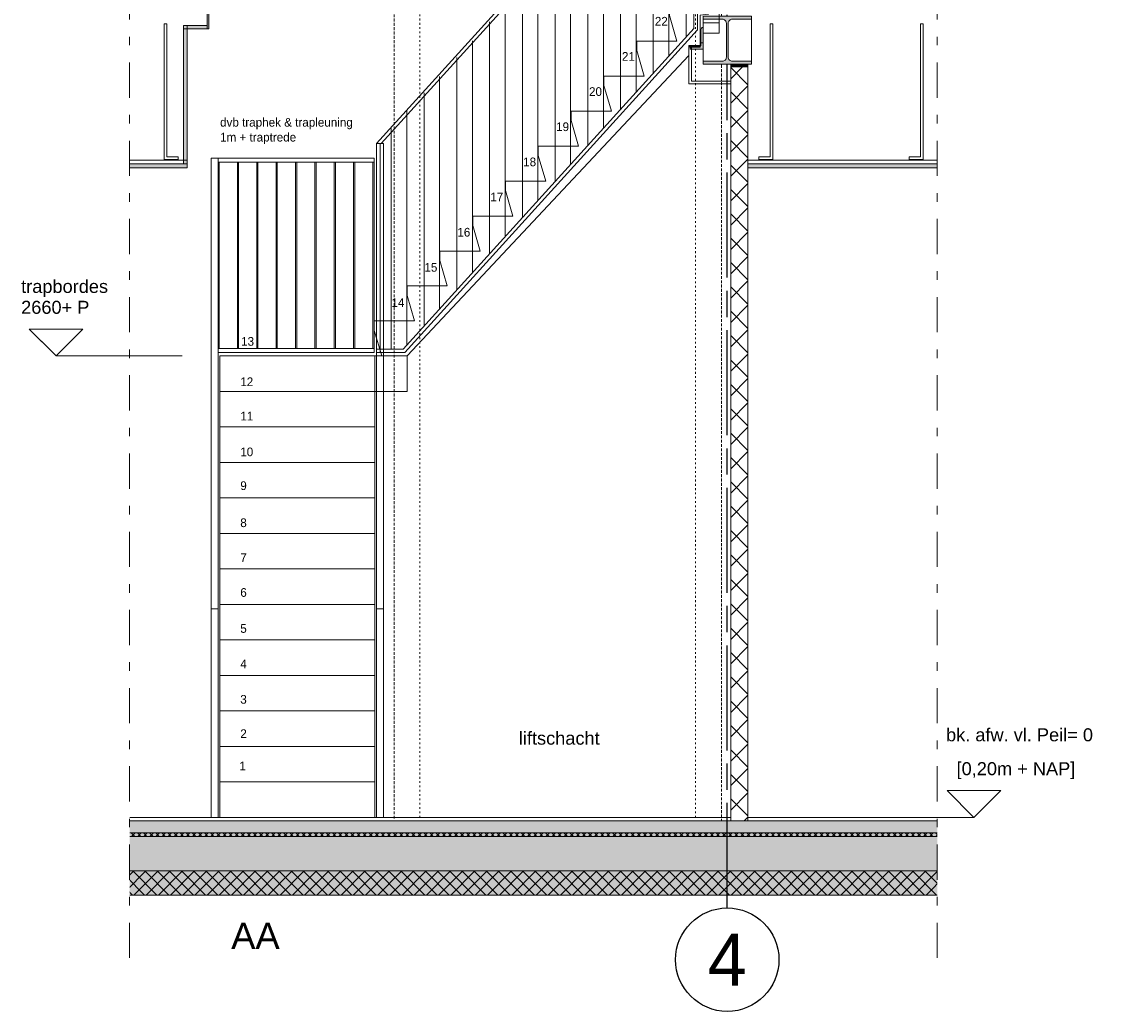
# Model space of a CAD drawing. Header units: millimetres. Extents: x -35957 to 57255, y -28270 to 35843.
# Tile 200 of 207: x 15510 to 21782, y -5585 to 158. Entities that reach past the tile are written whole.
import ezdxf

# ---------------------------------------------------------------- set-up
doc = ezdxf.new("R2010")
doc.units = ezdxf.units.MM
doc.header["$LTSCALE"] = 100
doc.header["$PDMODE"] = 1
doc.header["$PDSIZE"] = -2
for name, pattern in [('[LS] ISO-08 Long Dashed Short Dashed', [9.144, 6.096, -0.762, 1.524, -0.762]), ('HIDDEN2', [0.25, 0.1, -0.15]), ('OGLT0', [4.5375, 2.041875, -0.99825, 0.499125, -0.99825])]:
    doc.linetypes.add(name, pattern=pattern)
doc.layers.get('0').update_dxf_attribs({"lineweight": 5})
for name, color, linetype, lineweight in [('- 28_constructie', 7, 'Continuous', 15), ('binnenwanden', 7, 'Continuous', 9), ('Geen', 7, 'Continuous', 9), ('none', 7, 'Continuous', 13)]:
    doc.layers.add(name, color=color, linetype=linetype, lineweight=lineweight)
doc.styles.add('Arial', font='Arial.ttf')
doc.styles.add('Century Gothic', font='Century-Gothic_9791.ttf')
pattern_1 = [(45, (0, 0), (-2.6516504, 2.6516504), []), (135, (0, 0), (2.6516504, 2.6516504), [])]

# ---------------------------------------------------------------- blocks, each defined once
blk = doc.blocks.new('Groep')
at = {"color": 255, "linetype": 'Continuous'}
blk.add_wipeout([(19382, 20.1), (19624.9, 20.1), (19624.9, -202.9), (19382, -202.9)], dxfattribs=at).dxf.layer = 'none'
at = {"layer": 'none', "linetype": 'Continuous', "flags": 128}
blk.add_lwpolyline([(19382, 20.1), (19624.9, 20.1), (19624.9, -202.9), (19382, -202.9)], close=True, dxfattribs=at)
at = {"color": 255, "linetype": 'Continuous'}
blk.add_wipeout([(19396.4, 34.5), (19639.4, 34.5), (19639.4, -188.4), (19396.4, -188.4)], dxfattribs=at).dxf.layer = 'none'
at = {"layer": 'none', "linetype": 'Continuous', "flags": 128}
blk.add_lwpolyline([(19396.4, 34.5), (19639.4, 34.5), (19639.4, -188.4), (19396.4, -188.4)], close=True, dxfattribs=at)
blk = doc.blocks.new('Groep-1')
at = {"color": 255, "linetype": 'Continuous', "lineweight": 5, "transparency": 33554687}
blk.add_wipeout([(16660.2, -4254), (17560.2, -4254), (17560.2, -4460), (16660.2, -4460)], dxfattribs=at)
at = {"linetype": 'Continuous', "lineweight": 5, "transparency": 33554687, "flags": 128}
blk.add_lwpolyline([(16660.2, -4254), (17560.2, -4254), (17560.2, -4460), (16660.2, -4460)], close=True, dxfattribs=at)
at = {"color": 255, "linetype": 'Continuous', "lineweight": 5, "transparency": 33554687}
blk.add_wipeout([(16660.2, -4048), (17560.2, -4048), (17560.2, -4254), (16660.2, -4254)], dxfattribs=at)
at = {"linetype": 'Continuous', "lineweight": 5, "transparency": 33554687, "flags": 128}
blk.add_lwpolyline([(16660.2, -4048), (17560.2, -4048), (17560.2, -4254), (16660.2, -4254)], close=True, dxfattribs=at)
at = {"color": 255, "linetype": 'Continuous', "lineweight": 5, "transparency": 33554687}
blk.add_wipeout([(16660.2, -3842), (17560.2, -3842), (17560.2, -4048), (16660.2, -4048)], dxfattribs=at)
at = {"linetype": 'Continuous', "lineweight": 5, "transparency": 33554687, "flags": 128}
blk.add_lwpolyline([(16660.2, -3842), (17560.2, -3842), (17560.2, -4048), (16660.2, -4048)], close=True, dxfattribs=at)
at = {"color": 255, "linetype": 'Continuous', "lineweight": 5, "transparency": 33554687}
blk.add_wipeout([(16660.2, -3636), (17560.2, -3636), (17560.2, -3842), (16660.2, -3842)], dxfattribs=at)
at = {"linetype": 'Continuous', "lineweight": 5, "transparency": 33554687, "flags": 128}
blk.add_lwpolyline([(16660.2, -3636), (17560.2, -3636), (17560.2, -3842), (16660.2, -3842)], close=True, dxfattribs=at)
at = {"color": 255, "linetype": 'Continuous', "lineweight": 5, "transparency": 33554687}
blk.add_wipeout([(16660.2, -3430), (17560.2, -3430), (17560.2, -3636), (16660.2, -3636)], dxfattribs=at)
at = {"linetype": 'Continuous', "lineweight": 5, "transparency": 33554687, "flags": 128}
blk.add_lwpolyline([(16660.2, -3430), (17560.2, -3430), (17560.2, -3636), (16660.2, -3636)], close=True, dxfattribs=at)
at = {"color": 255, "linetype": 'Continuous', "lineweight": 5, "transparency": 33554687}
blk.add_wipeout([(16660.2, -3224), (17560.2, -3224), (17560.2, -3430), (16660.2, -3430)], dxfattribs=at)
at = {"linetype": 'Continuous', "lineweight": 5, "transparency": 33554687, "flags": 128}
blk.add_lwpolyline([(16660.2, -3224), (17560.2, -3224), (17560.2, -3430), (16660.2, -3430)], close=True, dxfattribs=at)
at = {"color": 255, "linetype": 'Continuous', "lineweight": 5, "transparency": 33554687}
blk.add_wipeout([(16660.2, -3018), (17560.2, -3018), (17560.2, -3224), (16660.2, -3224)], dxfattribs=at)
at = {"linetype": 'Continuous', "lineweight": 5, "transparency": 33554687, "flags": 128}
blk.add_lwpolyline([(16660.2, -3018), (17560.2, -3018), (17560.2, -3224), (16660.2, -3224)], close=True, dxfattribs=at)
at = {"color": 255, "linetype": 'Continuous', "lineweight": 5, "transparency": 33554687}
blk.add_wipeout([(16660.2, -2812), (17560.2, -2812), (17560.2, -3018), (16660.2, -3018)], dxfattribs=at)
at = {"linetype": 'Continuous', "lineweight": 5, "transparency": 33554687, "flags": 128}
blk.add_lwpolyline([(16660.2, -2812), (17560.2, -2812), (17560.2, -3018), (16660.2, -3018)], close=True, dxfattribs=at)
at = {"color": 255, "linetype": 'Continuous', "lineweight": 5, "transparency": 33554687}
blk.add_wipeout([(16660.2, -2606), (17560.2, -2606), (17560.2, -2812), (16660.2, -2812)], dxfattribs=at)
at = {"linetype": 'Continuous', "lineweight": 5, "transparency": 33554687, "flags": 128}
blk.add_lwpolyline([(16660.2, -2606), (17560.2, -2606), (17560.2, -2812), (16660.2, -2812)], close=True, dxfattribs=at)
at = {"color": 255, "linetype": 'Continuous', "lineweight": 5, "transparency": 33554687}
blk.add_wipeout([(16660.2, -2400), (17560.2, -2400), (17560.2, -2606), (16660.2, -2606)], dxfattribs=at)
at = {"linetype": 'Continuous', "lineweight": 5, "transparency": 33554687, "flags": 128}
blk.add_lwpolyline([(16660.2, -2400), (17560.2, -2400), (17560.2, -2606), (16660.2, -2606)], close=True, dxfattribs=at)
at = {"color": 255, "linetype": 'Continuous', "lineweight": 5, "transparency": 33554687}
blk.add_wipeout([(16660.2, -2194), (17560.2, -2194), (17560.2, -2400), (16660.2, -2400)], dxfattribs=at)
at = {"linetype": 'Continuous', "lineweight": 5, "transparency": 33554687, "flags": 128}
blk.add_lwpolyline([(16660.2, -2194), (17560.2, -2194), (17560.2, -2400), (16660.2, -2400)], close=True, dxfattribs=at)
at = {"color": 255, "linetype": 'Continuous', "lineweight": 5, "transparency": 33554687}
blk.add_wipeout([(16660.2, -1988), (17560.2, -1988), (17560.2, -2194), (16660.2, -2194)], dxfattribs=at)
at = {"linetype": 'Continuous', "lineweight": 5, "transparency": 33554687, "flags": 128}
blk.add_lwpolyline([(16660.2, -1988), (17560.2, -1988), (17560.2, -2194), (16660.2, -2194)], close=True, dxfattribs=at)
at = {"color": 255, "linetype": 'Continuous', "lineweight": 5, "transparency": 33554687}
blk.add_wipeout([(16660.2, -1782), (17560.2, -1782), (17560.2, -1988), (16660.2, -1988)], dxfattribs=at)
at = {"linetype": 'Continuous', "lineweight": 5, "transparency": 33554687, "flags": 128}
blk.add_lwpolyline([(16660.2, -1782), (17560.2, -1782), (17560.2, -1988), (16660.2, -1988)], close=True, dxfattribs=at)
blk = doc.blocks.new('Groep-5')
at = {"layer": 'binnenwanden', "linetype": 'HIDDEN2', "lineweight": 5, "transparency": 33554687}
for p, q in [((17821.4, 2181.5), (17671.4, 2181.5)), ((17671.4, -4460), (17671.4, 2181.5)), ((17821.4, -4460), (17821.4, 2181.5)), ((19571.4, 2181.5), (19421.4, 2181.5)), ((19421.4, -4460), (19421.4, 2181.5)), ((19571.4, -4460), (19571.4, 2181.5)), ((17821.4, -4460), (17671.4, -4460)), ((19571.4, -4460), (19421.4, -4460))]:
    blk.add_line(p, q, dxfattribs=at)
blk = doc.blocks.new('Groep-6')
at = {"layer": 'Geen', "linetype": 'Continuous', "lineweight": 0, "true_color": 0xeeeeee, "transparency": 33554687}
blk.add_hatch(color=7, dxfattribs=at).paths.add_polyline_path([(16118.2, -4480), (20867.3, -4480), (20867.3, -4550), (16118.2, -4550)])
at = {"layer": 'Geen', "linetype": 'Continuous', "lineweight": 0, "true_color": 0xffffcc, "transparency": 33554687}
blk.add_hatch(color=7, dxfattribs=at).paths.add_polyline_path([(16118.2, -4550), (20867.3, -4550), (20867.3, -4570), (16118.2, -4570)])
at = {"layer": 'Geen', "linetype": 'Continuous', "lineweight": 5, "true_color": 0x777777, "transparency": 33554687}
h = blk.add_hatch(dxfattribs=at)
h.set_pattern_fill('#isolatie-persing', color=8, style=0, pattern_type=2)
h.set_pattern_definition([(45, (1.433, 1.323), (-17.67767, 17.67767), []), (135, (-2.866, 2.866), (-17.67767, -17.67767), [])])
h.paths.add_polyline_path([(16118.2, -4550), (20867.3, -4550), (20867.3, -4570), (16118.2, -4570)])
at = {"layer": 'Geen', "linetype": 'Continuous', "lineweight": 0, "true_color": 0xdddddd, "transparency": 33554687}
blk.add_hatch(color=254, dxfattribs=at).paths.add_polyline_path([(16118.2, -4570), (20867.3, -4570), (20867.3, -4770), (16118.2, -4770)])
at = {"layer": 'Geen', "linetype": 'Continuous', "lineweight": 0, "true_color": 0xe6ffe6, "transparency": 33554687}
blk.add_hatch(color=7, dxfattribs=at).paths.add_polyline_path([(16118.2, -4770), (20867.3, -4770), (20867.3, -4910), (16118.2, -4910)])
at = {"layer": 'Geen', "linetype": 'Continuous', "lineweight": 5, "true_color": 0x777777, "transparency": 33554687}
h = blk.add_hatch(dxfattribs=at)
h.set_pattern_fill('#isolatie', color=8, style=0, pattern_type=2)
h.set_pattern_definition([(45, (2.866, 2.646), (-35.35534, 35.35534), []), (135, (-5.733, 5.733), (-35.35534, -35.35534), [])])
h.paths.add_polyline_path([(16118.2, -4770), (20867.3, -4770), (20867.3, -4910), (16118.2, -4910)])
at = {"layer": 'Geen', "color": 7, "linetype": 'Continuous', "lineweight": 9, "transparency": 33554687, "flags": 128}
for points in [[(16118.2, -4480), (20867.3, -4480), (20867.3, -4550), (16118.2, -4550)], [(16118.2, -4550), (20867.3, -4550), (20867.3, -4570), (16118.2, -4570)], [(16118.2, -4570), (20867.3, -4570), (20867.3, -4770), (16118.2, -4770)], [(16118.2, -4770), (20867.3, -4770), (20867.3, -4910), (16118.2, -4910)]]:
    blk.add_lwpolyline(points, close=True, dxfattribs=at)
blk = doc.blocks.new('Groep-359')
at = {"color": 255, "linetype": 'Continuous'}
for points in [[(16650.2, -634.1), (17555.3, -634.1), (17555.3, -657.1), (16650.2, -657.1)], [(16650.2, -1739), (17555.3, -1739), (17555.3, -1762), (16650.2, -1762)]]:
    blk.add_wipeout(points, dxfattribs=at).dxf.layer = 'none'
at = {"layer": 'none', "linetype": 'Continuous', "flags": 128}
for points in [[(16650.2, -634.1), (17555.3, -634.1), (17555.3, -657.1), (16650.2, -657.1)], [(16650.2, -1739), (17555.3, -1739), (17555.3, -1762), (16650.2, -1762)]]:
    blk.add_lwpolyline(points, close=True, dxfattribs=at)
blk = doc.blocks.new('Groep-360')
at = {"linetype": 'Continuous', "lineweight": 5, "transparency": 33554687, "flags": 128}
for points in [[(16656.9, -634.1), (16656.9, -1762), (16650.2, -1762), (16650.2, -634.1)], [(16769.2, -634.1), (16769.2, -1762), (16762.5, -1762), (16762.5, -634.1)], [(16881.5, -634.1), (16881.5, -1762), (16874.8, -1762), (16874.8, -634.1)], [(16993.8, -634.1), (16993.8, -1762), (16987.1, -1762), (16987.1, -634.1)], [(17106.1, -634.1), (17106.1, -1762), (17099.4, -1762), (17099.4, -634.1)], [(17218.4, -634.1), (17218.4, -1762), (17211.7, -1762), (17211.7, -634.1)], [(17330.7, -634.1), (17330.7, -1762), (17324, -1762), (17324, -634.1)], [(17443, -634.1), (17443, -1762), (17436.3, -1762), (17436.3, -634.1)], [(17555.3, -634.1), (17555.3, -1762), (17548.6, -1762), (17548.6, -634.1)]]:
    blk.add_lwpolyline(points, close=True, dxfattribs=at)
at = {"layer": 'none', "color": 7}
blk.add_blockref('Groep-359', (0, 0), dxfattribs=at)
blk = doc.blocks.new('Groep-362')
at = {"layer": 'Geen', "linetype": 'Continuous', "lineweight": 0, "true_color": 0xcccccc, "transparency": 33554687}
blk.add_hatch(color=254, dxfattribs=at).paths.add_polyline_path([(19724.9, -668.1), (20841.9, -668.1), (20841.9, -690), (19724.9, -690)])
at = {"layer": 'Geen', "color": 7, "linetype": 'Continuous', "lineweight": 9, "transparency": 33554687, "flags": 128}
for points in [[(19724.9, -646.2), (20841.9, -646.2), (20841.9, -668.1), (19724.9, -668.1)], [(19724.9, -668.1), (20841.9, -668.1), (20841.9, -690), (19724.9, -690)]]:
    blk.add_lwpolyline(points, close=True, dxfattribs=at)
blk = doc.blocks.new('Groep-366')
at = {"color": 255, "linetype": 'Continuous', "lineweight": 5}
blk.add_wipeout([(21333.7, -5274.8), (20823.7, -5274.8), (20823.7, 2133.9), (21333.7, 2133.9)], dxfattribs=at).dxf.layer = 'none'
at = {"layer": 'none', "color": 5, "linetype": 'OGLT0', "true_color": 0x0000ff}
blk.add_line((20823.7, -5274.8), (20823.7, 2133.9), dxfattribs=at)
blk = doc.blocks.new('Groep-368')
at = {"color": 22, "lineweight": 5, "true_color": 0xdd1d1d, "transparency": 33554687}
blk.add_line((21036.6, -4460), (20304.9, -4460), dxfattribs=at)
at = {"color": 22, "lineweight": 5, "true_color": 0xdd1d1d, "transparency": 33554687, "flags": 128}
blk.add_lwpolyline([(20881.1, -4304.4), (21036.6, -4460), (21192.2, -4304.4)], close=True, dxfattribs=at)
blk = doc.blocks.new('Groep-369')
at = {"color": 22, "lineweight": 5, "true_color": 0xdd1d1d, "transparency": 33554687}
blk.add_line((21036.6, 450), (20304.9, 450), dxfattribs=at)
at = {"color": 22, "lineweight": 5, "true_color": 0xdd1d1d, "transparency": 33554687, "flags": 128}
blk.add_lwpolyline([(20881.1, 605.6), (21036.6, 450), (21192.2, 605.6)], close=True, dxfattribs=at)
blk = doc.blocks.new('Groep-370')
at = {"color": 7, "transparency": 33554554}
for name in ['Groep-369', 'Groep-368']:
    blk.add_blockref(name, (0, 0), dxfattribs=at)
at = {"layer": 'Geen', "color": 1, "true_color": 0xff0000, "transparency": 33554687, "char_height": 75.516, "attachment_point": 1, "line_spacing_factor": 0.962448, "style": 'Arial'}
for s, insert in [('bk. afw. vl.= 4,91+P', (20874.3, 767.3)), ('bk. afw. vl. Peil= 0', (20874.3, -3942.7)), ('[0,20m + NAP]', (20935.6, -4139.3))]:
    blk.add_mtext(s, dxfattribs=dict(at, insert=insert))
blk = doc.blocks.new('Groep-371')
at = {"layer": 'Geen', "linetype": 'Continuous', "lineweight": 0, "true_color": 0xcccccc, "transparency": 33554687}
blk.add_hatch(color=254, dxfattribs=at).paths.add_polyline_path([(15957.7, -668.1), (16470.3, -668.1), (16470.3, -690), (15957.7, -690)])
at = {"layer": 'Geen', "color": 7, "linetype": 'Continuous', "lineweight": 9, "transparency": 33554687, "flags": 128}
for points in [[(15957.7, -646.2), (16470.3, -646.2), (16470.3, -668.1), (15957.7, -668.1)], [(15957.7, -668.1), (16470.3, -668.1), (16470.3, -690), (15957.7, -690)]]:
    blk.add_lwpolyline(points, close=True, dxfattribs=at)
blk = doc.blocks.new('Groep-372')
at = {"color": 255, "linetype": 'Continuous', "lineweight": 5}
blk.add_wipeout([(15626.8, 2133.9), (16136.8, 2133.9), (16136.8, -5274.8), (15626.8, -5274.8)], dxfattribs=at).dxf.layer = 'none'
at = {"layer": 'none', "color": 5, "linetype": 'OGLT0', "true_color": 0x0000ff}
blk.add_line((16136.8, -5274.8), (16136.8, 2133.9), dxfattribs=at)
blk = doc.blocks.new('Groep-373')
at = {"color": 22, "lineweight": 5, "true_color": 0xdd1d1d, "transparency": 33554687}
blk.add_line((15709.5, -1782), (16441.2, -1782), dxfattribs=at)
at = {"color": 22, "lineweight": 5, "true_color": 0xdd1d1d, "transparency": 33554687, "flags": 128}
blk.add_lwpolyline([(15865.1, -1626.4), (15709.5, -1782), (15553.9, -1626.4)], close=True, dxfattribs=at)
blk = doc.blocks.new('Groep-375')
at = {"layer": 'Geen', "color": 5, "linetype": '[LS] ISO-08 Long Dashed Short Dashed', "lineweight": 25, "true_color": 0x0000ff, "transparency": 33554687}
blk.add_line((19604.9, -4985.3), (19604.9, 3011.3), dxfattribs=at)
at = {"layer": 'Geen', "color": 5, "linetype": 'Continuous', "lineweight": 25, "true_color": 0x0000ff, "transparency": 33554687}
blk.add_circle((19604.9, -5285.3), 300, dxfattribs=at)
at = {"layer": 'Geen', "color": 5, "true_color": 0x0000ff, "transparency": 33554687, "insert": (19604.9, -5285.3), "char_height": 303.2, "attachment_point": 5, "line_spacing_factor": 1.026243, "style": 'Century Gothic'}
blk.add_mtext('4', dxfattribs=at)
blk = doc.blocks.new('Breedflensprofiel-27')
at = {"linetype": 'Continuous', "lineweight": 0, "true_color": 0x111111, "transparency": 33554687}
h = blk.add_hatch(color=250, dxfattribs=at)
edge = h.paths.add_edge_path()
edge.add_line((-140, -280), (-140, -262))
edge.add_line((-140, -262), (-29.25, -262))
edge.add_arc((-29.25, -238), 24, 270, 360)
edge.add_line((-5.25, -238), (-5.25, -42))
edge.add_arc((-29.25, -42), 24, 0, 90)
edge.add_line((-29.25, -18), (-140, -18))
edge.add_line((-140, -18), (-140, 0))
edge.add_line((-140, 0), (140, 0))
edge.add_line((140, 0), (140, -18))
edge.add_line((140, -18), (29.25, -18))
edge.add_arc((29.25, -42), 24, 90, 180)
edge.add_line((5.25, -42), (5.25, -238))
edge.add_arc((29.25, -238), 24, 180, 270)
edge.add_line((29.25, -262), (140, -262))
edge.add_line((140, -262), (140, -280))
edge.add_line((140, -280), (-140, -280))
at = {"linetype": 'Continuous', "lineweight": 5, "transparency": 33554687, "flags": 128}
blk.add_lwpolyline([(-140, -280), (-140, -262), (-29.25, -262, 0.4142136), (-5.25, -238), (-5.25, -42, 0.4142136), (-29.25, -18), (-140, -18), (-140, 0), (140, 0), (140, -18), (29.25, -18, 0.4142136), (5.25, -42), (5.25, -238, 0.4142136), (29.25, -262), (140, -262), (140, -280)], format="xyb", close=True, dxfattribs=at)
at = {"linetype": 'Continuous', "lineweight": 5, "transparency": 33554687}
blk.add_point((0, -140), dxfattribs=at)
blk = doc.blocks.new('Groep-376')
at = {"color": 255, "linetype": 'Continuous', "lineweight": 9, "transparency": 33554687}
blk.add_wipeout([(19464.9, 190), (19744.9, 190), (19744.9, -90), (19464.9, -90)], dxfattribs=at).dxf.layer = 'Geen'
at = {"layer": 'Geen', "color": 7, "linetype": 'Continuous', "lineweight": 9, "transparency": 33554687, "flags": 128}
blk.add_lwpolyline([(19464.9, 190), (19744.9, 190), (19744.9, -90), (19464.9, -90)], close=True, dxfattribs=at)
at = {"transparency": 33554687, "xscale": -1}
blk.add_blockref('Breedflensprofiel-27', (19604.9, 190), dxfattribs=at)
blk = doc.blocks.new('Groep-381')
at = {"layer": 'Geen', "transparency": 33554687, "width": 79.615, "attachment_point": 1, "line_spacing_factor": 1.026243, "style": 'Century Gothic'}
for s, insert, char_height in [('13', (16783.7, -1672.4), 50.53), ('9', (16778.9, -2509.5), 50.5), ('4', (16778.9, -3543.8), 50.5)]:
    blk.add_mtext(s, dxfattribs=dict(at, insert=insert, char_height=char_height))
at = {"layer": 'Geen', "transparency": 33554687, "attachment_point": 1, "line_spacing_factor": 1.026243, "style": 'Century Gothic'}
for s, insert, char_height in [('12', (16778.9, -1906.7), 50.53), ('11', (16778.9, -2105.9), 50.53), ('10', (16778.9, -2313.5), 50.53), ('8', (16778.9, -2724.7), 50.5), ('7', (16778.9, -2927.1), 50.5), ('6', (16778.9, -3129.4), 50.5), ('5', (16778.9, -3338.2), 50.5), ('3', (16778.9, -3749.4), 50.5), ('2', (16778.9, -3948.6), 50.5), ('1', (16773.2, -4136), 50.5)]:
    blk.add_mtext(s, dxfattribs=dict(at, insert=insert, char_height=char_height))
blk = doc.blocks.new('Hoekprofiel-1')
at = {"linetype": 'Continuous', "lineweight": 0, "true_color": 0x111111, "transparency": 33554687}
h = blk.add_hatch(color=250, dxfattribs=at)
edge = h.paths.add_edge_path()
edge.add_line((0, 0), (0, 127))
edge.add_arc((0, 114.3), 12.7, 0, 90, ccw=False)
edge.add_line((12.7, 114.3), (12.7, 28.575))
edge.add_arc((28.575, 28.575), 15.875, 180, 270)
edge.add_line((28.575, 12.7), (63.5, 12.7))
edge.add_arc((63.5, 0), 12.7, 0, 90, ccw=False)
edge.add_line((76.2, 0), (0, 0))
at = {"lineweight": 5, "transparency": 33554687, "flags": 128}
blk.add_lwpolyline([(0, 0), (0, 127, -0.41421356), (12.7, 114.3), (12.7, 28.575, 0.41421356), (28.575, 12.7), (63.5, 12.7, -0.41421356), (76.2, 0)], format="xyb", close=True, dxfattribs=at)
blk = doc.blocks.new('Groep-391')
at = {"linetype": 'Continuous', "lineweight": 5, "transparency": 33554687}
for p, q in [((19640.1, 484), (19640.1, 1484)), ((19660.1, 484), (19660.1, 1484))]:
    blk.add_line(p, q, dxfattribs=at)
blk = doc.blocks.new('Groep-392')
at = {"linetype": 'Continuous', "lineweight": 5, "transparency": 33554687}
for p, q in [((19413.3, 1484), (19660.1, 1484)), ((19413.3, 1464), (19660.1, 1464)), ((19460.1, 1460), (19460.1, 484)), ((19560.1, 1460), (19560.1, 484)), ((19640.1, 1460), (19640.1, 484)), ((19660.1, 1460), (19660.1, 484)), ((19365.7, 1392.3), (19365.7, 67.5)), ((19265.7, 1282), (19265.7, -42.8)), ((19175.7, 1186.3), (19175.7, -142)), ((19075.7, 1076), (19075.7, -252.3)), ((18985.7, 980.3), (18985.7, -351.6)), ((18885.7, 870), (18885.7, -461.9)), ((18795.7, 774.3), (18795.7, -561.1)), ((18695.7, 664), (18695.7, -671.4)), ((18605.7, 568.3), (18605.7, -770.7)), ((18505.7, 458), (18505.7, -881)), ((18415.7, 362.3), (18415.7, -980.3)), ((18315.7, 252), (18315.7, -1090.6)), ((18225.7, 156.3), (18225.7, -1189.8)), ((18125.7, 46), (18125.7, -1300.1)), ((18035.7, -49.7), (18035.7, -1399.4)), ((17935.7, -160), (17935.7, -1509.7)), ((17845.7, -255.7), (17845.7, -1366)), ((17845.7, -255.7), (17845.7, -1608.9)), ((17745.7, -355.3), (17745.7, -1719.2)), ((17745.7, -366), (17745.7, -1366)), ((17655.3, -461.7), (17655.3, -1572)), ((17655.3, -461.7), (17655.3, -1742)), ((17570.2, -548.7), (17570.2, -1572))]:
    blk.add_line(p, q, dxfattribs=at)
at = {"layer": 'none', "linetype": 'Continuous', "flags": 128}
for points in [[(19413.3, 1484), (19428.1, 1470.6), (17597.3, -548.7), (17570.2, -548.7)], [(19431.4, 109.9), (19431.4, 464), (19660.1, 464), (19660.1, 484), (19411.4, 484), (19411.4, 120), (19412.7, 119.4), (17725, -1742), (17570.2, -1742), (17570.2, -1762), (17734, -1762), (19431.2, 110)], [(17570.2, -548.7), (17590.2, -548.7), (17590.2, -1762), (17570.2, -1762)]]:
    blk.add_lwpolyline(points, close=True, dxfattribs=at)
at = {"color": 7, "transparency": 33554687}
blk.add_blockref('Groep-391', (0, 0), dxfattribs=at)
blk = doc.blocks.new('Groep-393')
at = {"layer": 'Geen', "transparency": 33554687, "char_height": 50.53, "attachment_point": 1, "line_spacing_factor": 1.026243, "style": 'Century Gothic'}
for s, insert in [('24', (19527.5, 593.1)), ('23', (19336.5, 389.1)), ('22', (19184.6, 185.1)), ('21', (18993.6, -18.9)), ('20', (18802.6, -222.9)), ('19', (18611.6, -426.9)), ('18', (18420.6, -630.9)), ('17', (18229.6, -834.9)), ('16', (18038.6, -1038.9)), ('15', (17847.6, -1242.9)), ('14', (17656.6, -1446.9))]:
    blk.add_mtext(s, dxfattribs=dict(at, insert=insert))
blk = doc.blocks.new('Groep-394')
at = {"layer": '- 28_constructie', "transparency": 33554687, "flags": 128}
blk.add_lwpolyline([(17746.8, -1782), (19382, -39.1), (19382, 20.1), (19447.2, 20.1), (19447.2, 195.8), (19496.4, 201), (19496.4, 247.1), (19269.7, 247.1), (19269.7, 192.4), (19313, 44.2), (19079.3, 44.2), (19079.3, -10.5), (19122.6, -158.7), (18889, -158.7), (18889, -213.5), (18932.2, -361.6), (18698.6, -361.6), (18698.6, -416.4), (18741.9, -564.5), (18508.2, -564.5), (18508.2, -619.3), (18551.5, -767.5), (18317.9, -767.5), (18317.9, -822.2), (18361.1, -970.4), (18127.5, -970.4), (18127.5, -1025.1), (18170.8, -1173.3), (17937.1, -1173.3), (17937.1, -1228), (17980.4, -1376.2), (17746.8, -1376.2), (17746.8, -1430.9), (17790, -1579.1), (17556.4, -1579.1), (17556.4, -1633.8), (17599.7, -1782)], close=True, dxfattribs=at)
at = {"color": 7, "transparency": 33554687}
blk.add_blockref('Groep-393', (0, 0), dxfattribs=at)
at = {"layer": 'none', "color": 7}
blk.add_blockref('Groep-392', (0, 0), dxfattribs=at)

msp = doc.modelspace()

# ---------------------------------------------------------------- hatches: boundary and pattern name
at = {"layer": 'Geen', "linetype": 'Continuous', "lineweight": 0, "true_color": 0xcccccc, "transparency": 33554687}
for points in [[(16586.4, 440), (16596.4, 440), (16596.4, 115), (16586.4, 115)], [(16450.3, 135), (16470.3, 135), (16470.3, -668.1), (16450.3, -668.1)], [(16450.3, 115), (16450.3, 135), (16586.4, 135), (16586.4, 115)]]:
    msp.add_hatch(color=254, dxfattribs=at).paths.add_polyline_path(points)

# ---------------------------------------------------------------- linework, layer by layer
at = {"layer": 'Geen', "color": 7, "linetype": 'Continuous', "lineweight": 9, "transparency": 33554687, "flags": 128}
for points in [[(16586.4, 440), (16596.4, 440), (16596.4, 115), (16586.4, 115)], [(16450.3, 135), (16470.3, 135), (16470.3, -668.1), (16450.3, -668.1)], [(16450.3, 115), (16450.3, 135), (16586.4, 135), (16586.4, 115)]]:
    msp.add_lwpolyline(points, close=True, dxfattribs=at)

# ---------------------------------------------------------------- block references
at = {"color": 7, "transparency": 33554687}
for name in ['Groep-371', 'Groep-362']:
    msp.add_blockref(name, (0, 0), dxfattribs=at)
at = {"layer": 'none', "color": 7}
msp.add_blockref('Groep', (0, 0), dxfattribs=at)

# ---------------------------------------------------------------- texts
at = {"layer": 'Geen', "color": 5, "true_color": 0x0000ff, "transparency": 33554687, "attachment_point": 1}
for s, insert, char_height, line_spacing_factor, style in [('dvb traphek & trapleuning\\P1m + traptrede', (16661.8, -401), 50.528, 1.026243, 'Century Gothic'), ('liftschacht', (18395.4, -3962.2), 75.516, 0.962448, 'Arial')]:
    msp.add_mtext(s, dxfattribs=dict(at, insert=insert, char_height=char_height, line_spacing_factor=line_spacing_factor, style=style))
at = {"layer": 'Geen', "color": 7, "transparency": 33554687, "insert": (16726.2, -5071.3), "char_height": 151.03, "width": 286.593, "attachment_point": 1, "line_spacing_factor": 0.962448, "style": 'Arial'}
msp.add_mtext('AA', dxfattribs=at)

# ---------------------------------------------------------------- next in the draw order: wipeouts: each hides what was drawn before it
at = {"color": 255, "linetype": 'Continuous'}
for points in [[(17556.4, -1633.8), (17599.7, -1782), (17560.2, -1782), (17560.2, -1988), (17746.8, -1988), (17746.8, -1782), (19382, -39.1), (19382, 20.1), (19447.2, 20.1), (19447.2, 195.8), (19496.4, 201), (19496.4, 247.1), (19269.7, 247.1), (19269.7, 192.4), (19313, 44.2), (19079.3, 44.2), (19079.3, -10.5), (19122.6, -158.7), (18889, -158.7), (18889, -213.5), (18932.2, -361.6), (18698.6, -361.6), (18698.6, -416.4), (18741.9, -564.5), (18508.2, -564.5), (18508.2, -619.3), (18551.5, -767.5), (18317.9, -767.5), (18317.9, -822.2), (18361.1, -970.4), (18127.5, -970.4), (18127.5, -1025.1), (18170.8, -1173.3), (17937.1, -1173.3), (17937.1, -1228), (17980.4, -1376.2), (17746.8, -1376.2), (17746.8, -1430.9), (17790, -1579.1), (17556.4, -1579.1)], [(16337.2, -642.6), (16337.2, 144.7), (16352.2, 144.7), (16352.2, -627.6), (16418.7, -627.6), (16418.7, -642.6)], [(19868.7, -642.6), (19868.7, 144.7), (19853.7, 144.7), (19853.7, -627.6), (19787.2, -627.6), (19787.2, -642.6)], [(20741.2, -642.6), (20741.2, 144.7), (20726.2, 144.7), (20726.2, -627.6), (20659.7, -627.6), (20659.7, -642.6)]]:
    msp.add_wipeout(points, dxfattribs=at).dxf.layer = 'none'

# ---------------------------------------------------------------- next in the draw order: hatches: boundary and pattern name
at = {"layer": 'none', "linetype": 'Continuous', "lineweight": 18, "true_color": 0x99a3a6}
h = msp.add_hatch(dxfattribs=at)
h.set_pattern_fill('13_45gr_isolatie', color=253, style=0, pattern_type=2)
h.set_pattern_definition(pattern_1)
h.paths.add_polyline_path([(19447.2, 10), (19382, 10), (19382, 20.1), (19447.2, 20.1)])

# ---------------------------------------------------------------- next in the draw order: linework, layer by layer
at = {"linetype": 'HIDDEN2', "lineweight": 5, "transparency": 33554687, "flags": 128}
msp.add_lwpolyline([(17671.4, 2181.5), (19571.4, 2181.5), (19571.4, -4480), (17671.4, -4480)], close=True, dxfattribs=at)
at = {"layer": 'none', "linetype": 'Continuous', "flags": 128}
msp.add_lwpolyline([(19269.7, 192.4), (19313, 44.2), (19079.3, 44.2), (19079.3, -10.5), (19122.6, -158.7), (18889, -158.7), (18889, -213.5), (18932.2, -361.6), (18698.6, -361.6), (18698.6, -416.4), (18741.9, -564.5), (18508.2, -564.5), (18508.2, -619.3), (18551.5, -767.5), (18317.9, -767.5), (18317.9, -822.2), (18361.1, -970.4), (18127.5, -970.4), (18127.5, -1025.1), (18170.8, -1173.3), (17937.1, -1173.3), (17937.1, -1228), (17980.4, -1376.2), (17746.8, -1376.2), (17746.8, -1430.9), (17790, -1579.1), (17556.4, -1579.1), (17556.4, -1633.8), (17599.7, -1782), (17560.2, -1782), (17560.2, -1988), (17746.8, -1988), (17746.8, -1782), (19382, -39.1), (19382, 20.1), (19447.2, 20.1), (19447.2, 195.8)], dxfattribs=at)
for points in [[(16337.2, -642.6), (16337.2, 144.7), (16352.2, 144.7), (16352.2, -627.6), (16418.7, -627.6), (16418.7, -642.6)], [(19868.7, -642.6), (19868.7, 144.7), (19853.7, 144.7), (19853.7, -627.6), (19787.2, -627.6), (19787.2, -642.6)], [(20741.2, -642.6), (20741.2, 144.7), (20726.2, 144.7), (20726.2, -627.6), (20659.7, -627.6), (20659.7, -642.6)], [(19447.2, 10), (19382, 10), (19382, 20.1), (19447.2, 20.1)]]:
    msp.add_lwpolyline(points, close=True, dxfattribs=at)

# ---------------------------------------------------------------- next in the draw order: block references
at = {"layer": 'none', "color": 7}
for name in ['Groep-375', 'Groep-5']:
    msp.add_blockref(name, (0, 0), dxfattribs=at)

# ---------------------------------------------------------------- next in the draw order: block references
for name in ['Groep-376', 'Groep-1']:
    msp.add_blockref(name, (0, 0), dxfattribs=at)

# ---------------------------------------------------------------- next in the draw order: linework, layer by layer
at = {"layer": 'none', "linetype": 'Continuous'}
for p, q in [((19558.2, 112.5), (19558.2, 484)), ((20823.7, -4460), (16133.6, -4460))]:
    msp.add_line(p, q, dxfattribs=at)

# ---------------------------------------------------------------- next in the draw order: block references
at = {"xscale": -1}
msp.add_blockref('Hoekprofiel-1', (19464.9, -2.7), dxfattribs=at)
at = {"layer": 'Geen', "color": 7, "transparency": 33554687}
msp.add_blockref('Groep-6', (0, 0), dxfattribs=at)
at = {"layer": 'none', "color": 7}
msp.add_blockref('Groep-360', (0, 0), dxfattribs=at)

# ---------------------------------------------------------------- next in the draw order: block references
for name in ['Groep-372', 'Groep-366', 'Groep-381']:
    msp.add_blockref(name, (0, 0), dxfattribs=at)

# ---------------------------------------------------------------- next in the draw order: wipeouts: each hides what was drawn before it
at = {"color": 255, "lineweight": 5, "transparency": 33554687}
msp.add_wipeout([(19724.9, -4480), (19624.9, -4480), (19624.9, -105), (19724.9, -105)], dxfattribs=at).dxf.layer = 'binnenwanden'
at = {"color": 255, "linetype": 'Continuous'}
for points in [[(16610.2, -634.1), (16650.2, -634.1), (16650.2, -3250), (16610.2, -3250)], [(17570.2, -3250), (17610.2, -3250), (17610.2, -4460), (17570.2, -4460)]]:
    msp.add_wipeout(points, dxfattribs=at).dxf.layer = 'none'

# ---------------------------------------------------------------- next in the draw order: hatches: boundary and pattern name
at = {"layer": 'binnenwanden', "linetype": 'Continuous', "lineweight": 5, "true_color": 0x777777, "transparency": 33554687}
h = msp.add_hatch(dxfattribs=at)
h.set_pattern_fill('Isolatie', color=8, style=0, pattern_type=2)
h.set_pattern_definition([(45, (1.43, 1.32), (-70.7107, 70.7107), []), (135, (-2.87, 2.87), (-70.7107, -70.7107), [])])
h.paths.add_polyline_path([(19724.9, -4480), (19624.9, -4480), (19624.9, -105), (19724.9, -105)])
at = {"layer": 'none', "linetype": 'Continuous', "lineweight": 18, "true_color": 0x99a3a6}
h = msp.add_hatch(dxfattribs=at)
h.set_pattern_fill('13_45gr_isolatie', color=253, style=0, pattern_type=2)
h.set_pattern_definition(pattern_1)
h.paths.add_polyline_path([(19724.9, -90), (19724.9, -105), (19624.9, -105), (19624.9, -90)])

# ---------------------------------------------------------------- next in the draw order: linework, layer by layer
at = {"layer": 'binnenwanden', "lineweight": 5, "transparency": 33554687}
for p, q in [((19724.9, -105), (19624.9, -105)), ((19624.9, -4480), (19624.9, -105)), ((19724.9, -4480), (19724.9, -105)), ((19724.9, -4480), (19624.9, -4480))]:
    msp.add_line(p, q, dxfattribs=at)
at = {"layer": 'none', "linetype": 'Continuous', "flags": 128}
for points in [[(19724.9, -90), (19724.9, -105), (19624.9, -105), (19624.9, -90)], [(17570.2, -548.7), (17610.2, -548.7), (17610.2, -3250), (17570.2, -3250)], [(16610.2, -634.1), (16650.2, -634.1), (16650.2, -3250), (16610.2, -3250)], [(17570.2, -3250), (17610.2, -3250), (17610.2, -4460), (17570.2, -4460)]]:
    msp.add_lwpolyline(points, close=True, dxfattribs=at)

# ---------------------------------------------------------------- next in the draw order: block references
at = {"color": 7, "transparency": 33554687}
msp.add_blockref('Groep-370', (0, 0), dxfattribs=at)
at = {"color": 7, "transparency": 33554554}
msp.add_blockref('Groep-373', (0, 0), dxfattribs=at)
at = {"layer": 'none', "color": 7}
msp.add_blockref('Groep-394', (0, 0), dxfattribs=at)

# ---------------------------------------------------------------- next in the draw order: texts
at = {"layer": 'Geen', "color": 1, "true_color": 0xff0000, "transparency": 33554687, "insert": (15507.2, -1341), "char_height": 75.52, "attachment_point": 1, "line_spacing_factor": 0.962448, "style": 'Arial'}
msp.add_mtext('trapbordes\\P2660+ P', dxfattribs=at)

# ---------------------------------------------------------------- next in the draw order: wipeouts: each hides what was drawn before it
at = {"color": 255, "linetype": 'Continuous'}
for points in [[(19464.9, 151), (19558.2, 151), (19558.2, 90.5), (19464.9, 90.5)], [(16610.2, -3250), (16650.2, -3250), (16650.2, -4460), (16610.2, -4460)]]:
    msp.add_wipeout(points, dxfattribs=at).dxf.layer = 'none'

# ---------------------------------------------------------------- next in the draw order: linework, layer by layer
at = {"layer": 'none', "linetype": 'Continuous', "flags": 128}
for points in [[(19464.9, 151), (19558.2, 151), (19558.2, 90.5), (19464.9, 90.5)], [(16610.2, -3250), (16650.2, -3250), (16650.2, -4460), (16610.2, -4460)]]:
    msp.add_lwpolyline(points, close=True, dxfattribs=at)

doc.saveas('drawing.dxf')
